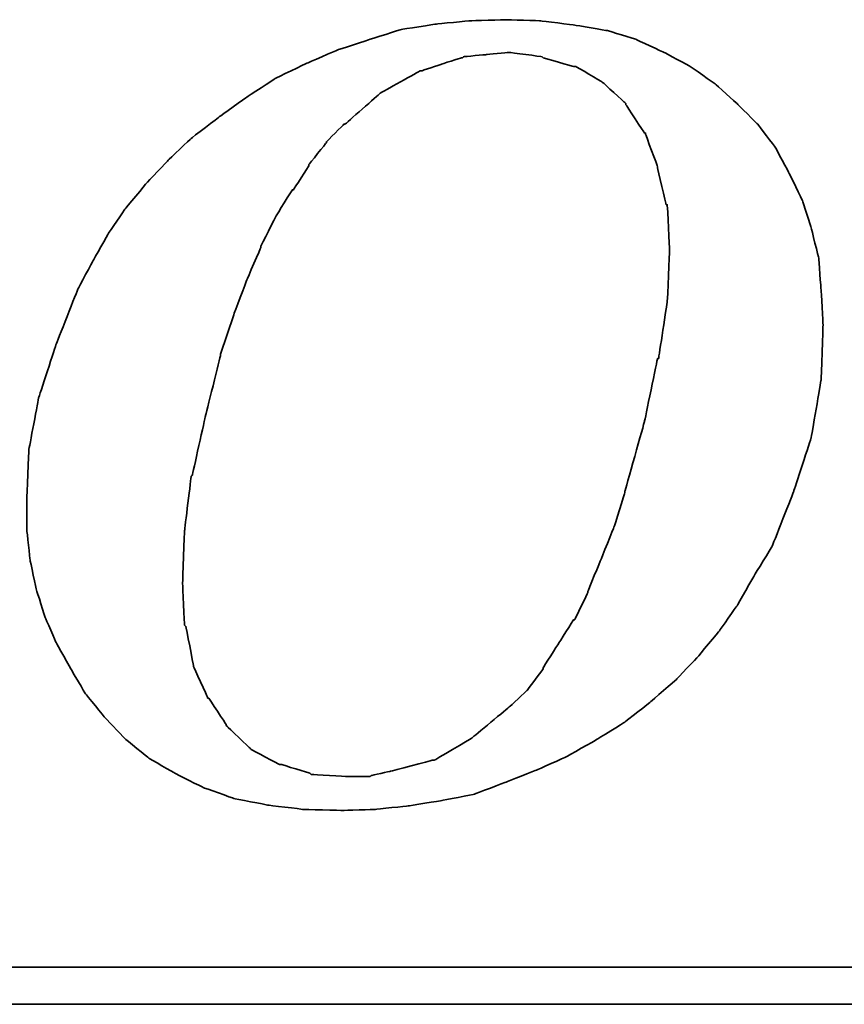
# Model space of a CAD drawing. Extents: x 11.3 to 65.1, y 22.5 to 55.4.
# Tile 41 of 47: x 58.551 to 59.131, y 38.923 to 39.616. Entities that reach past the tile are written whole.
import ezdxf

# ---------------------------------------------------------------- set-up
doc = ezdxf.new("R2010")
doc.units = 0
doc.header["$MEASUREMENT"] = 0
doc.layers.add('DIM', color=4, linetype='CONTINUOUS')
doc.layers.add('layer 1', color=7, linetype='CONTINUOUS')

# ---------------------------------------------------------------- blocks, each defined once
blk = doc.blocks.new('TBI MOTION logo(完整正式版)')
at = {"layer": 'layer 1', "color": 22, "lineweight": 35}
for points, knots in [([(35.79625, -6.98375), (35.79625, -6.98375), (36.23125, -7.43875), (36.23125, -7.43875), (36.23125, -7.43875), (36.23125, -7.43875), (36.75625, -7.87125), (36.75625, -7.87125), (36.75625, -7.87125), (36.75625, -7.87125), (37.33125, -8.20375), (37.33125, -8.20375), (37.33125, -8.20375), (37.33125, -8.20375), (37.95625, -8.51875), (37.95625, -8.51875), (37.95625, -8.51875), (37.95625, -8.51875), (38.62625, -8.75875), (38.62625, -8.75875), (38.62625, -8.75875), (38.62625, -8.75875), (39.37125, -8.90375), (39.37125, -8.90375), (39.37125, -8.90375), (39.37125, -8.90375), (40.14125, -8.99875), (40.14125, -8.99875), (40.14125, -8.99875), (40.14125, -8.99875), (41.02625, -9.02375), (41.02625, -9.02375), (41.02625, -9.02375), (41.02625, -9.02375), (41.74625, -8.99875), (41.74625, -8.99875), (41.74625, -8.99875), (41.74625, -8.99875), (42.46625, -8.92375), (42.46625, -8.92375), (42.46625, -8.92375), (42.46625, -8.92375), (43.21125, -8.80625), (43.21125, -8.80625), (43.21125, -8.80625), (43.21125, -8.80625), (43.93125, -8.66375), (43.93125, -8.66375), (43.93125, -8.66375), (43.93125, -8.66375), (44.62625, -8.39875), (44.62625, -8.39875), (44.62625, -8.39875), (44.62625, -8.39875), (45.29625, -8.13375), (45.29625, -8.13375), (45.29625, -8.13375), (45.29625, -8.13375), (45.94625, -7.84375), (45.94625, -7.84375), (45.94625, -7.84375), (45.94625, -7.84375), (46.61625, -7.46375), (46.61625, -7.46375), (46.61625, -7.46375), (46.61625, -7.46375), (47.24125, -7.07875), (47.24125, -7.07875), (47.24125, -7.07875), (47.24125, -7.07875), (47.81625, -6.62375), (47.81625, -6.62375), (47.81625, -6.62375), (47.81625, -6.62375), (48.36875, -6.14375), (48.36875, -6.14375), (48.36875, -6.14375), (48.36875, -6.14375), (48.84625, -5.64125), (48.84625, -5.64125), (48.84625, -5.64125), (48.84625, -5.64125), (49.32625, -5.06375), (49.32625, -5.06375), (49.32625, -5.06375), (49.32625, -5.06375), (49.71125, -4.51374), (49.71125, -4.51374), (49.71125, -4.51374), (49.71125, -4.51374), (50.09625, -3.83874), (50.09625, -3.83874), (50.09625, -3.83874), (50.09625, -3.83874), (50.48125, -3.21374), (50.48125, -3.21374), (50.48125, -3.21374), (50.48125, -3.21374), (50.96125, -1.99125), (50.96125, -1.99125), (50.96125, -1.99125), (50.96125, -1.99125), (51.34375, -0.81875), (51.34375, -0.81875), (51.34375, -0.81875), (51.34375, -0.81875), (51.56125, 0.45624), (51.56125, 0.45624), (51.56125, 0.45624), (51.56125, 0.45624), (51.60625, 1.67624), (51.60625, 1.67624), (51.60625, 1.67624), (51.60625, 1.67624), (51.56125, 2.44625), (51.56125, 2.44625), (51.56125, 2.44625), (51.56125, 2.44625), (51.51125, 3.14125), (51.51125, 3.14125), (51.51125, 3.14125), (51.51125, 3.14125), (51.34375, 3.81125), (51.34375, 3.81125), (51.34375, 3.81125), (51.34375, 3.81125), (51.15125, 4.41125), (51.15125, 4.41125), (51.15125, 4.41125), (51.15125, 4.41125), (50.86125, 5.01125), (50.86125, 5.01125), (50.86125, 5.01125), (50.86125, 5.01125), (50.55125, 5.58875), (50.55125, 5.58875), (50.55125, 5.58875), (50.55125, 5.58875), (50.16625, 6.09125), (50.16625, 6.09125), (50.16625, 6.09125), (50.16625, 6.09125), (49.71125, 6.54875), (49.71125, 6.54875), (49.71125, 6.54875), (49.71125, 6.54875), (49.23125, 6.98125), (49.23125, 6.98125), (49.23125, 6.98125), (49.23125, 6.98125), (48.67875, 7.36625), (48.67875, 7.36625), (48.67875, 7.36625), (48.67875, 7.36625), (48.10375, 7.67625), (48.10375, 7.67625), (48.10375, 7.67625), (48.10375, 7.67625), (47.48125, 7.96375), (47.48125, 7.96375), (47.48125, 7.96375), (47.48125, 7.96375), (46.85625, 8.15625), (46.85625, 8.15625), (46.85625, 8.15625), (46.85625, 8.15625), (46.13625, 8.27624), (46.13625, 8.27624), (46.13625, 8.27624), (46.13625, 8.27624), (45.39125, 8.37125), (45.39125, 8.37125), (45.39125, 8.37125), (45.39125, 8.37125), (44.62625, 8.39624), (44.62625, 8.39624), (44.62625, 8.39624), (44.62625, 8.39624), (43.83625, 8.37125), (43.83625, 8.37125), (43.83625, 8.37125), (43.83625, 8.37125), (43.09125, 8.30125), (43.09125, 8.30125), (43.09125, 8.30125), (43.09125, 8.30125), (42.32125, 8.18125), (42.32125, 8.18125), (42.32125, 8.18125), (42.32125, 8.18125), (41.62875, 7.96375), (41.62875, 7.96375), (41.62875, 7.96375), (41.62875, 7.96375), (40.90625, 7.72625), (40.90625, 7.72625), (40.90625, 7.72625), (40.90625, 7.72625), (40.23624, 7.43625), (40.23624, 7.43625), (40.23624, 7.43625), (40.23624, 7.43625), (39.54124, 7.10125), (39.54124, 7.10125), (39.54124, 7.10125), (39.54124, 7.10125), (38.91625, 6.69125), (38.91625, 6.69125), (38.91625, 6.69125), (38.91625, 6.69125), (38.31625, 6.26125), (38.31625, 6.26125), (38.31625, 6.26125), (38.31625, 6.26125), (37.69125, 5.78125), (37.69125, 5.78125), (37.69125, 5.78125), (37.69125, 5.78125), (37.18625, 5.30125), (37.18625, 5.30125), (37.18625, 5.30125), (37.18625, 5.30125), (36.70625, 4.79624), (36.70625, 4.79624), (36.70625, 4.79624), (36.70625, 4.79624), (36.23125, 4.22125), (36.23125, 4.22125), (36.23125, 4.22125), (36.23125, 4.22125), (35.87124, 3.69375), (35.87124, 3.69375), (35.87124, 3.69375), (35.87124, 3.69375), (35.53125, 3.09125), (35.53125, 3.09125), (35.53125, 3.09125), (35.53125, 3.09125), (35.19875, 2.47125), (35.19875, 2.47125), (35.19875, 2.47125), (35.19875, 2.47125), (34.71625, 1.24625), (34.71625, 1.24625), (34.71625, 1.24625), (34.71625, 1.24625), (34.33125, 0.06874), (34.33125, 0.06874), (34.33125, 0.06874), (34.33125, 0.06874), (34.11625, -1.07875), (34.11625, -1.07875), (34.11625, -1.07875), (34.11625, -1.07875), (34.07125, -2.15875), (34.07125, -2.15875), (34.07125, -2.15875), (34.07125, -2.15875), (34.07125, -2.85375), (34.07125, -2.85375), (34.07125, -2.85375), (34.07125, -2.85375), (34.14125, -3.50375), (34.14125, -3.50375), (34.14125, -3.50375), (34.14125, -3.50375), (34.28625, -4.17375), (34.28625, -4.17375), (34.28625, -4.17375), (34.28625, -4.17375), (34.47625, -4.77624), (34.47625, -4.77624), (34.47625, -4.77624), (34.47625, -4.77624), (34.71625, -5.32625), (34.71625, -5.32625), (34.71625, -5.32625), (34.71625, -5.32625), (35.05375, -5.92875), (35.05375, -5.92875), (35.05375, -5.92875), (35.05375, -5.92875), (35.36375, -6.45375), (35.36375, -6.45375), (35.36375, -6.45375), (35.36375, -6.45375), (35.79625, -6.98375), (35.79625, -6.98375)], [0, 0, 0, 0, 0.01388889, 0.01388889, 0.01388889, 0.0138889, 0.02777778, 0.02777778, 0.02777778, 0.02777779, 0.04166667, 0.04166667, 0.04166667, 0.04166668, 0.05555556, 0.05555556, 0.05555556, 0.05555557, 0.06944444, 0.06944444, 0.06944444, 0.06944445, 0.08333333, 0.08333333, 0.08333333, 0.08333334, 0.09722222, 0.09722222, 0.09722222, 0.09722223, 0.11111111, 0.11111111, 0.11111111, 0.11111112, 0.125, 0.125, 0.125, 0.12500001, 0.13888889, 0.13888889, 0.13888889, 0.1388889, 0.15277778, 0.15277778, 0.15277778, 0.15277779, 0.16666667, 0.16666667, 0.16666667, 0.16666668, 0.18055556, 0.18055556, 0.18055556, 0.18055557, 0.19444444, 0.19444444, 0.19444444, 0.19444445, 0.20833333, 0.20833333, 0.20833333, 0.20833334, 0.22222222, 0.22222222, 0.22222222, 0.22222223, 0.23611111, 0.23611111, 0.23611111, 0.23611112, 0.25, 0.25, 0.25, 0.25000001, 0.26388889, 0.26388889, 0.26388889, 0.2638889, 0.27777778, 0.27777778, 0.27777778, 0.27777779, 0.29166667, 0.29166667, 0.29166667, 0.29166668, 0.30555556, 0.30555556, 0.30555556, 0.30555557, 0.31944444, 0.31944444, 0.31944444, 0.31944445, 0.33333333, 0.33333333, 0.33333333, 0.33333334, 0.34722222, 0.34722222, 0.34722222, 0.34722223, 0.36111111, 0.36111111, 0.36111111, 0.36111112, 0.375, 0.375, 0.375, 0.37500001, 0.38888889, 0.38888889, 0.38888889, 0.3888889, 0.40277778, 0.40277778, 0.40277778, 0.40277779, 0.41666667, 0.41666667, 0.41666667, 0.41666668, 0.43055556, 0.43055556, 0.43055556, 0.43055557, 0.44444444, 0.44444444, 0.44444444, 0.44444445, 0.45833333, 0.45833333, 0.45833333, 0.45833334, 0.47222222, 0.47222222, 0.47222222, 0.47222223, 0.48611111, 0.48611111, 0.48611111, 0.48611112, 0.5, 0.5, 0.5, 0.50000001, 0.51388889, 0.51388889, 0.51388889, 0.5138889, 0.52777778, 0.52777778, 0.52777778, 0.52777779, 0.54166667, 0.54166667, 0.54166667, 0.54166668, 0.55555556, 0.55555556, 0.55555556, 0.55555557, 0.56944444, 0.56944444, 0.56944444, 0.56944445, 0.58333333, 0.58333333, 0.58333333, 0.58333334, 0.59722222, 0.59722222, 0.59722222, 0.59722223, 0.61111111, 0.61111111, 0.61111111, 0.61111112, 0.625, 0.625, 0.625, 0.62500001, 0.63888889, 0.63888889, 0.63888889, 0.6388889, 0.65277778, 0.65277778, 0.65277778, 0.65277779, 0.66666667, 0.66666667, 0.66666667, 0.66666668, 0.68055556, 0.68055556, 0.68055556, 0.68055557, 0.69444444, 0.69444444, 0.69444444, 0.69444445, 0.70833333, 0.70833333, 0.70833333, 0.70833334, 0.72222222, 0.72222222, 0.72222222, 0.72222223, 0.73611111, 0.73611111, 0.73611111, 0.73611112, 0.75, 0.75, 0.75, 0.75000001, 0.76388889, 0.76388889, 0.76388889, 0.7638889, 0.77777778, 0.77777778, 0.77777778, 0.77777779, 0.79166667, 0.79166667, 0.79166667, 0.79166668, 0.80555556, 0.80555556, 0.80555556, 0.80555557, 0.81944444, 0.81944444, 0.81944444, 0.81944445, 0.83333333, 0.83333333, 0.83333333, 0.83333334, 0.84722222, 0.84722222, 0.84722222, 0.84722223, 0.86111111, 0.86111111, 0.86111111, 0.86111112, 0.875, 0.875, 0.875, 0.87500001, 0.88888889, 0.88888889, 0.88888889, 0.8888889, 0.90277778, 0.90277778, 0.90277778, 0.90277779, 0.91666667, 0.91666667, 0.91666667, 0.91666668, 0.93055556, 0.93055556, 0.93055556, 0.93055557, 0.94444444, 0.94444444, 0.94444444, 0.94444445, 0.95833333, 0.95833333, 0.95833333, 0.95833334, 0.97222222, 0.97222222, 0.97222222, 0.97222223, 0.98611111, 0.98611111, 0.98611111, 0.98611112, 1, 1, 1, 1]), ([(38.33875, 1.03124), (38.33875, 1.03124), (38.62625, 1.89625), (38.62625, 1.89625), (38.62625, 1.89625), (38.62625, 1.89625), (38.91625, 2.66375), (38.91625, 2.66375), (38.91625, 2.66375), (38.91625, 2.66375), (39.22625, 3.38125), (39.22625, 3.38125), (39.22625, 3.38125), (39.22625, 3.38125), (39.22625, 3.40624), (39.22625, 3.40624), (39.22625, 3.40624), (39.22625, 3.40624), (39.56124, 4.07624), (39.56124, 4.07624), (39.56124, 4.07624), (39.56124, 4.07624), (39.92125, 4.65125), (39.92125, 4.65125), (39.92125, 4.65125), (39.92125, 4.65125), (39.94625, 4.65125), (39.94625, 4.65125), (39.94625, 4.65125), (39.94625, 4.65125), (40.28125, 5.17875), (40.28125, 5.17875), (40.28125, 5.17875), (40.28125, 5.17875), (40.28125, 5.20375), (40.28125, 5.20375), (40.28125, 5.20375), (40.28125, 5.20375), (40.66875, 5.68625), (40.66875, 5.68625), (40.66875, 5.68625), (40.66875, 5.68625), (40.66875, 5.70625), (40.66875, 5.70625), (40.66875, 5.70625), (40.66875, 5.70625), (41.05124, 6.09125), (41.05124, 6.09125), (41.05124, 6.09125), (41.05124, 6.09125), (41.07625, 6.09125), (41.07625, 6.09125), (41.07625, 6.09125), (41.07625, 6.09125), (41.84125, 6.76625), (41.84125, 6.76625), (41.84125, 6.76625), (41.84125, 6.76625), (41.86625, 6.78625), (41.86625, 6.78625), (41.86625, 6.78625), (41.86625, 6.78625), (42.73125, 7.26624), (42.73125, 7.26624), (42.73125, 7.26624), (42.73125, 7.26624), (42.75625, 7.26624), (42.75625, 7.26624), (42.75625, 7.26624), (42.75625, 7.26624), (43.18625, 7.41125), (43.18625, 7.41125), (43.18625, 7.41125), (43.18625, 7.41125), (43.64125, 7.55625), (43.64125, 7.55625), (43.64125, 7.55625), (43.64125, 7.55625), (43.66625, 7.55625), (43.66625, 7.55625), (43.66625, 7.55625), (43.66625, 7.55625), (43.69125, 7.58124), (43.69125, 7.58124), (43.69125, 7.58124), (43.69125, 7.58124), (44.19125, 7.62625), (44.19125, 7.62625), (44.19125, 7.62625), (44.19125, 7.62625), (44.67125, 7.67625), (44.67125, 7.67625), (44.67125, 7.67625), (44.67125, 7.67625), (44.69625, 7.67625), (44.69625, 7.67625), (44.69625, 7.67625), (44.69625, 7.67625), (45.41875, 7.58124), (45.41875, 7.58124), (45.41875, 7.58124), (45.41875, 7.58124), (45.44125, 7.55625), (45.44125, 7.55625), (45.44125, 7.55625), (45.44125, 7.55625), (46.11125, 7.36625), (46.11125, 7.36625), (46.11125, 7.36625), (46.11125, 7.36625), (46.13625, 7.36625), (46.13625, 7.36625), (46.13625, 7.36625), (46.13625, 7.36625), (46.15875, 7.36625), (46.15875, 7.36625), (46.15875, 7.36625), (46.15875, 7.36625), (46.73625, 7.02624), (46.73625, 7.02624), (46.73625, 7.02624), (46.73625, 7.02624), (46.76125, 7.00624), (46.76125, 7.00624), (46.76125, 7.00624), (46.76125, 7.00624), (47.24125, 6.57124), (47.24125, 6.57124), (47.24125, 6.57124), (47.24125, 6.57124), (47.26625, 6.54875), (47.26625, 6.54875), (47.26625, 6.54875), (47.26625, 6.54875), (47.26625, 6.52375), (47.26625, 6.52375), (47.26625, 6.52375), (47.26625, 6.52375), (47.67375, 5.89875), (47.67375, 5.89875), (47.67375, 5.89875), (47.67375, 5.89875), (47.69625, 5.89875), (47.69625, 5.89875), (47.69625, 5.89875), (47.69625, 5.89875), (47.69625, 5.87625), (47.69625, 5.87625), (47.69625, 5.87625), (47.69625, 5.87625), (47.96125, 5.15625), (47.96125, 5.15625), (47.96125, 5.15625), (47.96125, 5.15625), (47.96125, 5.13125), (47.96125, 5.13125), (47.96125, 5.13125), (47.96125, 5.13125), (48.15125, 4.31875), (48.15125, 4.31875), (48.15125, 4.31875), (48.15125, 4.31875), (48.17625, 4.31875), (48.17625, 4.31875), (48.17625, 4.31875), (48.17625, 4.31875), (48.17625, 4.29125), (48.17625, 4.29125), (48.17625, 4.29125), (48.17625, 4.29125), (48.22625, 3.33125), (48.22625, 3.33125), (48.22625, 3.33125), (48.22625, 3.33125), (48.22625, 3.30875), (48.22625, 3.30875), (48.22625, 3.30875), (48.22625, 3.30875), (48.17625, 2.20624), (48.17625, 2.20624), (48.17625, 2.20624), (48.17625, 2.20624), (48.17625, 2.18124), (48.17625, 2.18124), (48.17625, 2.18124), (48.17625, 2.18124), (47.98375, 0.93624), (47.98375, 0.93624), (47.98375, 0.93624), (47.98375, 0.93624), (47.96125, 0.93624), (47.96125, 0.93624), (47.96125, 0.93624), (47.96125, 0.93624), (47.67375, -0.45874), (47.67375, -0.45874), (47.67375, -0.45874), (47.67375, -0.45874), (47.24125, -1.99125), (47.24125, -1.99125), (47.24125, -1.99125), (47.24125, -1.99125), (47.24125, -2.01874), (47.24125, -2.01874), (47.24125, -2.01874), (47.24125, -2.01874), (47.00125, -2.78375), (47.00125, -2.78375), (47.00125, -2.78375), (47.00125, -2.78375), (46.71125, -3.50375), (46.71125, -3.50375), (46.71125, -3.50375), (46.71125, -3.50375), (46.42625, -4.19875), (46.42625, -4.19875), (46.42625, -4.19875), (46.42625, -4.19875), (46.42625, -4.22375), (46.42625, -4.22375), (46.42625, -4.22375), (46.42625, -4.22375), (46.13625, -4.82374), (46.13625, -4.82374), (46.13625, -4.82374), (46.13625, -4.82374), (46.11125, -4.82374), (46.11125, -4.82374), (46.11125, -4.82374), (46.11125, -4.82374), (45.77625, -5.35125), (45.77625, -5.35125), (45.77625, -5.35125), (45.77625, -5.35125), (45.44125, -5.87875), (45.44125, -5.87875), (45.44125, -5.87875), (45.44125, -5.87875), (45.44125, -5.90375), (45.44125, -5.90375), (45.44125, -5.90375), (45.44125, -5.90375), (45.10625, -6.35875), (45.10625, -6.35875), (45.10625, -6.35875), (45.10625, -6.35875), (45.08125, -6.38375), (45.08125, -6.38375), (45.08125, -6.38375), (45.08125, -6.38375), (44.69625, -6.74375), (44.69625, -6.74375), (44.69625, -6.74375), (44.69625, -6.74375), (43.88375, -7.41625), (43.88375, -7.41625), (43.88375, -7.41625), (43.88375, -7.41625), (43.85625, -7.43875), (43.85625, -7.43875), (43.85625, -7.43875), (43.85625, -7.43875), (43.04125, -7.91875), (43.04125, -7.91875), (43.04125, -7.91875), (43.04125, -7.91875), (43.01625, -7.91875), (43.01625, -7.91875), (43.01625, -7.91875), (43.01625, -7.91875), (42.99625, -7.91875), (42.99625, -7.91875), (42.99625, -7.91875), (42.99625, -7.91875), (42.08125, -8.15875), (42.08125, -8.15875), (42.08125, -8.15875), (42.08125, -8.15875), (41.65125, -8.25625), (41.65125, -8.25625), (41.65125, -8.25625), (41.65125, -8.25625), (41.62875, -8.27875), (41.62875, -8.27875), (41.62875, -8.27875), (41.62875, -8.27875), (41.60125, -8.27875), (41.60125, -8.27875), (41.60125, -8.27875), (41.60125, -8.27875), (41.12125, -8.27875), (41.12125, -8.27875), (41.12125, -8.27875), (41.12125, -8.27875), (40.35624, -8.23125), (40.35624, -8.23125), (40.35624, -8.23125), (40.35624, -8.23125), (40.33125, -8.23125), (40.33125, -8.23125), (40.33125, -8.23125), (40.33125, -8.23125), (40.30625, -8.20375), (40.30625, -8.20375), (40.30625, -8.20375), (40.30625, -8.20375), (39.68375, -8.01375), (39.68375, -8.01375), (39.68375, -8.01375), (39.68375, -8.01375), (39.66124, -8.01375), (39.66124, -8.01375), (39.66124, -8.01375), (39.66124, -8.01375), (39.63625, -8.01375), (39.63625, -8.01375), (39.63625, -8.01375), (39.63625, -8.01375), (39.01125, -7.67875), (39.01125, -7.67875), (39.01125, -7.67875), (39.01125, -7.67875), (38.98875, -7.65375), (38.98875, -7.65375), (38.98875, -7.65375), (38.98875, -7.65375), (38.48625, -7.17375), (38.48625, -7.17375), (38.48625, -7.17375), (38.48625, -7.17375), (38.45875, -7.14875), (38.45875, -7.14875), (38.45875, -7.14875), (38.45875, -7.14875), (38.45875, -7.12875), (38.45875, -7.12875), (38.45875, -7.12875), (38.45875, -7.12875), (38.07625, -6.54875), (38.07625, -6.54875), (38.07625, -6.54875), (38.07625, -6.54875), (38.05125, -6.54875), (38.05125, -6.54875), (38.05125, -6.54875), (38.05125, -6.54875), (38.05125, -6.52875), (38.05125, -6.52875), (38.05125, -6.52875), (38.05125, -6.52875), (37.74125, -5.85375), (37.74125, -5.85375), (37.74125, -5.85375), (37.74125, -5.85375), (37.74125, -5.82875), (37.74125, -5.82875), (37.74125, -5.82875), (37.74125, -5.82875), (37.57375, -4.96875), (37.57375, -4.96875), (37.57375, -4.96875), (37.57375, -4.96875), (37.54625, -4.94375), (37.54625, -4.94375), (37.54625, -4.94375), (37.54625, -4.94375), (37.50125, -4.03375), (37.50125, -4.03375), (37.50125, -4.03375), (37.50125, -4.03375), (37.50125, -4.00875), (37.50125, -4.00875), (37.50125, -4.00875), (37.50125, -4.00875), (37.54625, -2.85375), (37.54625, -2.85375), (37.54625, -2.85375), (37.54625, -2.85375), (37.69125, -1.65875), (37.69125, -1.65875), (37.69125, -1.65875), (37.69125, -1.65875), (37.71624, -1.63375), (37.71624, -1.63375), (37.71624, -1.63375), (37.71624, -1.63375), (38.00375, -0.33875), (38.00375, -0.33875), (38.00375, -0.33875), (38.00375, -0.33875), (38.33875, 1.00624), (38.33875, 1.00624), (38.33875, 1.00624), (38.33875, 1.00624), (38.33875, 1.03124), (38.33875, 1.03124)], [0, 0, 0, 0, 0.01010101, 0.01010101, 0.01010101, 0.01010102, 0.02020202, 0.02020202, 0.02020202, 0.02020203, 0.03030303, 0.03030303, 0.03030303, 0.03030304, 0.04040404, 0.04040404, 0.04040404, 0.04040405, 0.05050505, 0.05050505, 0.05050505, 0.05050506, 0.06060606, 0.06060606, 0.06060606, 0.06060607, 0.07070707, 0.07070707, 0.07070707, 0.07070708, 0.08080808, 0.08080808, 0.08080808, 0.08080809, 0.09090909, 0.09090909, 0.09090909, 0.0909091, 0.1010101, 0.1010101, 0.1010101, 0.10101011, 0.11111111, 0.11111111, 0.11111111, 0.11111112, 0.12121212, 0.12121212, 0.12121212, 0.12121213, 0.13131313, 0.13131313, 0.13131313, 0.13131314, 0.14141414, 0.14141414, 0.14141414, 0.14141415, 0.15151515, 0.15151515, 0.15151515, 0.15151516, 0.16161616, 0.16161616, 0.16161616, 0.16161617, 0.17171717, 0.17171717, 0.17171717, 0.17171718, 0.18181818, 0.18181818, 0.18181818, 0.18181819, 0.19191919, 0.19191919, 0.19191919, 0.1919192, 0.2020202, 0.2020202, 0.2020202, 0.20202021, 0.21212121, 0.21212121, 0.21212121, 0.21212122, 0.22222222, 0.22222222, 0.22222222, 0.22222223, 0.23232323, 0.23232323, 0.23232323, 0.23232324, 0.24242424, 0.24242424, 0.24242424, 0.24242425, 0.25252525, 0.25252525, 0.25252525, 0.25252526, 0.26262626, 0.26262626, 0.26262626, 0.26262627, 0.27272727, 0.27272727, 0.27272727, 0.27272728, 0.28282828, 0.28282828, 0.28282828, 0.28282829, 0.29292929, 0.29292929, 0.29292929, 0.2929293, 0.3030303, 0.3030303, 0.3030303, 0.30303031, 0.31313131, 0.31313131, 0.31313131, 0.31313132, 0.32323232, 0.32323232, 0.32323232, 0.32323233, 0.33333333, 0.33333333, 0.33333333, 0.33333334, 0.34343434, 0.34343434, 0.34343434, 0.34343435, 0.35353535, 0.35353535, 0.35353535, 0.35353536, 0.36363636, 0.36363636, 0.36363636, 0.36363637, 0.37373737, 0.37373737, 0.37373737, 0.37373738, 0.38383838, 0.38383838, 0.38383838, 0.38383839, 0.39393939, 0.39393939, 0.39393939, 0.3939394, 0.4040404, 0.4040404, 0.4040404, 0.40404041, 0.41414141, 0.41414141, 0.41414141, 0.41414142, 0.42424242, 0.42424242, 0.42424242, 0.42424243, 0.43434343, 0.43434343, 0.43434343, 0.43434344, 0.44444444, 0.44444444, 0.44444444, 0.44444445, 0.45454545, 0.45454545, 0.45454545, 0.45454546, 0.46464646, 0.46464646, 0.46464646, 0.46464647, 0.47474747, 0.47474747, 0.47474747, 0.47474748, 0.48484848, 0.48484848, 0.48484848, 0.48484849, 0.49494949, 0.49494949, 0.49494949, 0.4949495, 0.50505051, 0.50505051, 0.50505051, 0.50505052, 0.51515152, 0.51515152, 0.51515152, 0.51515153, 0.52525253, 0.52525253, 0.52525253, 0.52525254, 0.53535354, 0.53535354, 0.53535354, 0.53535355, 0.54545455, 0.54545455, 0.54545455, 0.54545456, 0.55555556, 0.55555556, 0.55555556, 0.55555557, 0.56565657, 0.56565657, 0.56565657, 0.56565658, 0.57575758, 0.57575758, 0.57575758, 0.57575759, 0.58585859, 0.58585859, 0.58585859, 0.5858586, 0.5959596, 0.5959596, 0.5959596, 0.59595961, 0.60606061, 0.60606061, 0.60606061, 0.60606062, 0.61616162, 0.61616162, 0.61616162, 0.61616163, 0.62626263, 0.62626263, 0.62626263, 0.62626264, 0.63636364, 0.63636364, 0.63636364, 0.63636365, 0.64646465, 0.64646465, 0.64646465, 0.64646466, 0.65656566, 0.65656566, 0.65656566, 0.65656567, 0.66666667, 0.66666667, 0.66666667, 0.66666668, 0.67676768, 0.67676768, 0.67676768, 0.67676769, 0.68686869, 0.68686869, 0.68686869, 0.6868687, 0.6969697, 0.6969697, 0.6969697, 0.69696971, 0.70707071, 0.70707071, 0.70707071, 0.70707072, 0.71717172, 0.71717172, 0.71717172, 0.71717173, 0.72727273, 0.72727273, 0.72727273, 0.72727274, 0.73737374, 0.73737374, 0.73737374, 0.73737375, 0.74747475, 0.74747475, 0.74747475, 0.74747476, 0.75757576, 0.75757576, 0.75757576, 0.75757577, 0.76767677, 0.76767677, 0.76767677, 0.76767678, 0.77777778, 0.77777778, 0.77777778, 0.77777779, 0.78787879, 0.78787879, 0.78787879, 0.7878788, 0.7979798, 0.7979798, 0.7979798, 0.79797981, 0.80808081, 0.80808081, 0.80808081, 0.80808082, 0.81818182, 0.81818182, 0.81818182, 0.81818183, 0.82828283, 0.82828283, 0.82828283, 0.82828284, 0.83838384, 0.83838384, 0.83838384, 0.83838385, 0.84848485, 0.84848485, 0.84848485, 0.84848486, 0.85858586, 0.85858586, 0.85858586, 0.85858587, 0.86868687, 0.86868687, 0.86868687, 0.86868688, 0.87878788, 0.87878788, 0.87878788, 0.87878789, 0.88888889, 0.88888889, 0.88888889, 0.8888889, 0.8989899, 0.8989899, 0.8989899, 0.89898991, 0.90909091, 0.90909091, 0.90909091, 0.90909092, 0.91919192, 0.91919192, 0.91919192, 0.91919193, 0.92929293, 0.92929293, 0.92929293, 0.92929294, 0.93939394, 0.93939394, 0.93939394, 0.93939395, 0.94949495, 0.94949495, 0.94949495, 0.94949496, 0.95959596, 0.95959596, 0.95959596, 0.95959597, 0.96969697, 0.96969697, 0.96969697, 0.96969698, 0.97979798, 0.97979798, 0.97979798, 0.97979799, 0.98989899, 0.98989899, 0.98989899, 0.989899, 1, 1, 1, 1]), ([(75.90875, -9.47875), (75.90875, -9.47875), (75.90875, -12.28625), (75.90875, -12.28625), (75.90875, -12.28625), (75.90875, -12.28625), (75.90875, -12.47875), (75.90875, -12.47875), (75.90875, -12.47875), (75.90875, -12.47875), (75.71625, -12.47875), (75.71625, -12.47875), (75.71625, -12.47875), (75.71625, -12.47875), (-88.32875, -12.47875), (-88.32875, -12.47875), (-88.32875, -12.47875), (-88.32875, -12.47875), (-88.32875, -13.29375), (-88.32875, -13.29375), (-88.32875, -13.29375), (-88.32875, -13.29375), (82.89125, -13.29375), (82.89125, -13.29375), (82.89125, -13.29375), (82.89125, -13.29375), (75.90875, -9.47875), (75.90875, -9.47875)], [0, 0, 0, 0, 0.14285714, 0.14285714, 0.14285714, 0.14285715, 0.28571429, 0.28571429, 0.28571429, 0.2857143, 0.42857143, 0.42857143, 0.42857143, 0.42857144, 0.57142857, 0.57142857, 0.57142857, 0.57142858, 0.71428571, 0.71428571, 0.71428571, 0.71428572, 0.85714286, 0.85714286, 0.85714286, 0.85714287, 1, 1, 1, 1])]:
    blk.add_open_spline(points, degree=3, knots=knots, dxfattribs=at)

msp = doc.modelspace()

# ---------------------------------------------------------------- block references
at = {"layer": 'DIM', "color": 7, "xscale": 0.031926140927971, "yscale": 0.031926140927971, "zscale": 0.031926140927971}
msp.add_blockref('TBI MOTION logo(完整正式版)', (57.46837, 39.34746), dxfattribs=at)

doc.saveas('drawing.dxf')
